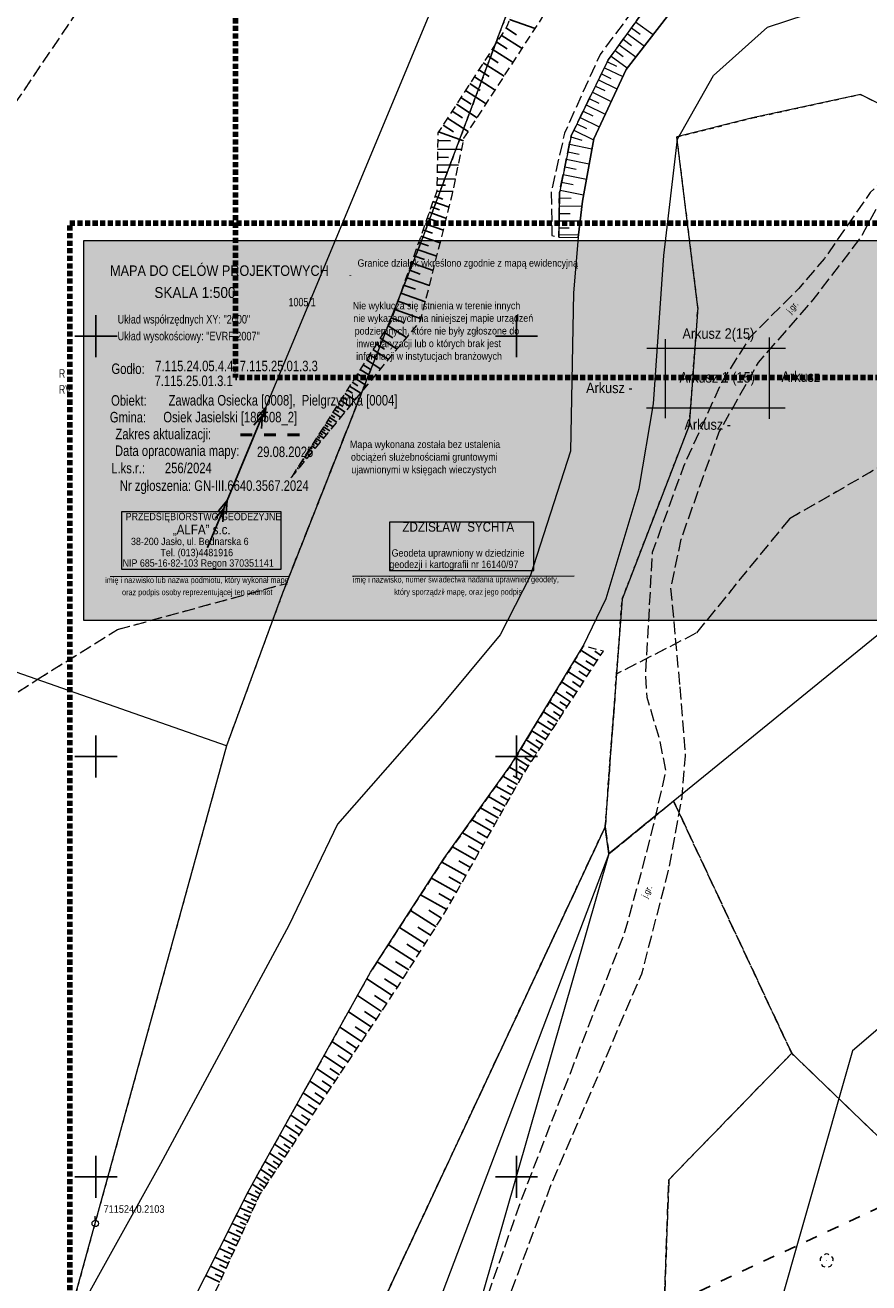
# Model space of a CAD drawing. Header units: metres. Extents: x 7527663 to 7537587, y 5492976 to 5503267.
# Tile 241 of 256: x 7531892 to 7531992, y 5499237 to 5499387. Entities that reach past the tile are written whole.
import ezdxf
from ezdxf.enums import TextEntityAlignment as Align

# ---------------------------------------------------------------- set-up
doc = ezdxf.new("R2010")
doc.units = ezdxf.units.M
for name, pattern in [('1.0_0.5', [1.5, 1, -0.5]), ('1.4_1.4', [2.8, 1.4, -1.4]), ('1.5_0.5', [2, 1.5, -0.5]), ('2', [0.9, 0.6, -0.3]), ('219-500', [0]), ('egkk-500', [2, 1.5, -0.5]), ('egug-500', [1, 0.5, -0.5]), ('suep_sn_500', [0])]:
    doc.linetypes.add(name, pattern=pattern)
doc.layers.get('0').update_dxf_attribs({"color": 2, "lineweight": 5})
doc.styles.get("Standard").update_dxf_attribs({"font": 'Working1250', "width": 0.75})

# ---------------------------------------------------------------- blocks, each defined once
blk = doc.blocks.new('203')
at = {"linetype": 'Continuous', "lineweight": 0}
h = blk.add_hatch(color=0, dxfattribs=at)
edge = h.paths.add_edge_path()
edge.add_arc((0, 0), 0.045, 0, 360)
blk = doc.blocks.new('SUEP2')
at = {"color": 0, "linetype": 'Continuous'}
for p, q in [((0, 0), (6.027, 0)), ((5.027, 0), (3.527, 0.5)), ((5.027, 0), (3.527, -0.5)), ((6.027, 0), (4.527, 0.5)), ((6.027, 0), (4.527, -0.5)), ((6.027, 0), (18.027, 0)), ((17.027, 0), (15.527, 0.5)), ((17.027, 0), (15.527, -0.5)), ((18.027, 0), (16.527, 0.5)), ((18.027, 0), (16.527, -0.5))]:
    blk.add_line(p, q, dxfattribs=at)
blk = doc.blocks.new('OP021')
at = {"linetype": 'Continuous', "lineweight": 13}
h = blk.add_hatch(color=0, dxfattribs=at)
edge = h.paths.add_edge_path()
edge.add_arc((0, 0), 0.05, 0, 360)
at = {"color": 0, "linetype": 'Continuous', "lineweight": 13}
for centre, start, end in [((-0.38, 0.124), 121.308, 202.548), ((0, 0.4), 49.272, 130.728), ((0.38, 0.124), 337.452, 58.692), ((-0.235, -0.324), 193.221, 274.871), ((0.235, -0.324), 265.129, 346.779)]:
    blk.add_arc(centre, 0.4, start, end, dxfattribs=at)
blk = doc.blocks.new('131')
at = {"color": 0, "linetype": 'Continuous', "lineweight": 13}
blk.add_line((0, 0.375), (0, 0.875), dxfattribs=at)
blk.add_circle((0, 0), 0.375, dxfattribs=at)
blk = doc.blocks.new('RAMKA500K')
at = {"color": 0}
for p, q in [((297.5, 250), (302.5, 250)), ((300, 247.5), (300, 250)), ((347.5, 250), (352.5, 250)), ((350, 247.5), (350, 250)), ((300, 97.5), (300, 102.5)), ((350, 97.5), (350, 102.5)), ((297.5, 100), (302.5, 100)), ((347.5, 100), (352.5, 100)), ((300, 47.5), (300, 52.5)), ((350, 47.5), (350, 52.5)), ((297.5, 50), (302.5, 50)), ((347.5, 50), (352.5, 50)), ((300, 0), (300, 2.5)), ((350, 0), (350, 2.5)), ((297.5, 0), (302.5, 0)), ((347.5, 0), (352.5, 0))]:
    blk.add_line(p, q, dxfattribs=at)

msp = doc.modelspace()

# ---------------------------------------------------------------- hatches: boundary and pattern name
at = {"layer": 'Pieczątka na wyrysie', "linetype": 'CONTINUOUS', "lineweight": 13}
for points in [[(7531898.56, 5499316.18), (7531898.56, 5499361.38), (7532030.26, 5499361.38), (7532030.23, 5499316.18)], [(7531903.03, 5499322.28), (7531922, 5499322.28), (7531922, 5499329.08), (7531903.03, 5499329.08)], [(7531934.88, 5499322.12), (7531952.05, 5499322.12), (7531952.05, 5499327.87), (7531934.88, 5499327.87)]]:
    msp.add_hatch(color=0, dxfattribs=at).paths.add_polyline_path(points)

# ---------------------------------------------------------------- linework, layer by layer
at = {"layer": '000 Inne (niezydentyfikowane)', "color": 7, "linetype": 'CONTINUOUS', "lineweight": 25, "flags": 128}
for points in [[(7531948.73, 5499386.65), (7531949.97, 5499385.84)], [(7531949.16, 5499387.66), (7531952.21, 5499386.59)], [(7531947.64, 5499384.96), (7531948.88, 5499384.16)], [(7531948.18, 5499385.79), (7531950.65, 5499384.19)], [(7531947.11, 5499384.14), (7531949.58, 5499382.54)], [(7531946.04, 5499382.49), (7531948.51, 5499380.89)], [(7531946.57, 5499383.31), (7531947.81, 5499382.51)], [(7531944.98, 5499380.84), (7531947.44, 5499379.25)], [(7531945.51, 5499381.67), (7531946.74, 5499380.87)], [(7531943.91, 5499379.2), (7531946.38, 5499377.6)], [(7531944.44, 5499380.02), (7531945.68, 5499379.22)], [(7531942.85, 5499377.56), (7531945.31, 5499375.96)], [(7531943.38, 5499378.38), (7531944.61, 5499377.58)], [(7531942.32, 5499376.73), (7531943.55, 5499375.94)], [(7531941.25, 5499375.09), (7531942.49, 5499374.29)], [(7531941.78, 5499375.91), (7531944.25, 5499374.32)], [(7531940.63, 5499373.26), (7531942.15, 5499373.23)], [(7531940.72, 5499374.27), (7531943.68, 5499373.23)], [(7531940.61, 5499372.24), (7531943.46, 5499372.18)], [(7531940.57, 5499370.37), (7531943.08, 5499370.31)], [(7531940.59, 5499371.28), (7531941.92, 5499371.25)], [(7531940.53, 5499368.71), (7531942.74, 5499368.66)], [(7531940.55, 5499369.51), (7531941.72, 5499369.49)], [(7531940.5, 5499367.25), (7531942.44, 5499367.21)], [(7531940.52, 5499367.96), (7531941.55, 5499367.94)], [(7531940.06, 5499366.01), (7531941.99, 5499365.33)], [(7531940.28, 5499366.63), (7531941.21, 5499366.3)], [(7531939.37, 5499364.04), (7531940.42, 5499363.67)], [(7531939.61, 5499364.72), (7531941.65, 5499364)], [(7531939.84, 5499365.37), (7531940.83, 5499365.02)], [(7531938.87, 5499362.63), (7531939.99, 5499362.24)], [(7531939.13, 5499363.35), (7531941.29, 5499362.59)], [(7531938.35, 5499361.14), (7531939.53, 5499360.72)], [(7531938.61, 5499361.9), (7531940.92, 5499361.08)], [(7531937.79, 5499359.55), (7531939.05, 5499359.1)], [(7531938.07, 5499360.35), (7531940.52, 5499359.49)], [(7531937.49, 5499358.71), (7531940.09, 5499357.8)], [(7531936.88, 5499356.97), (7531939.64, 5499356)], [(7531937.19, 5499357.86), (7531938.53, 5499357.38)], [(7531936.23, 5499355.12), (7531939.16, 5499354.09)], [(7531936.56, 5499356.06), (7531937.98, 5499355.56)], [(7531935.89, 5499354.16), (7531937.4, 5499353.62)], [(7531935.17, 5499352.13), (7531936.59, 5499351.63)], [(7531935.54, 5499353.16), (7531938.65, 5499352.06)], [(7531934.72, 5499351.22), (7531936.92, 5499349.82)], [(7531933.34, 5499349.05), (7531934.31, 5499348.44)], [(7531933.78, 5499349.74), (7531935.8, 5499348.45)], [(7531934.23, 5499350.46), (7531935.29, 5499349.78)], [(7531932.52, 5499347.77), (7531933.41, 5499347.2)], [(7531932.92, 5499348.4), (7531934.78, 5499347.21)], [(7531931.41, 5499346.04), (7531932.98, 5499345.04)], [(7531931.77, 5499346.59), (7531932.59, 5499346.07)], [(7531932.14, 5499347.17), (7531933.84, 5499346.08)], [(7531930.44, 5499344.51), (7531931.13, 5499344.07)], [(7531930.75, 5499345), (7531932.19, 5499344.08)], [(7531931.08, 5499345.51), (7531931.83, 5499345.03)], [(7531929.58, 5499343.16), (7531930.8, 5499342.39)], [(7531929.85, 5499343.59), (7531930.49, 5499343.19)], [(7531930.14, 5499344.04), (7531931.47, 5499343.2)], [(7531928.59, 5499341.61), (7531929.62, 5499340.96)], [(7531928.82, 5499341.98), (7531929.36, 5499341.63)], [(7531929.06, 5499342.36), (7531930.19, 5499341.64)], [(7531929.32, 5499342.75), (7531929.9, 5499342.38)], [(7531927.75, 5499340.3), (7531928.62, 5499339.75)], [(7531927.95, 5499340.61), (7531928.4, 5499340.32)], [(7531928.15, 5499340.93), (7531929.1, 5499340.33)], [(7531928.37, 5499341.27), (7531928.86, 5499340.95)], [(7531926.73, 5499338.71), (7531927.41, 5499338.28)], [(7531926.89, 5499338.95), (7531927.24, 5499338.72)], [(7531927.05, 5499339.2), (7531927.78, 5499338.73)], [(7531927.21, 5499339.46), (7531927.6, 5499339.21)], [(7531927.38, 5499339.73), (7531928.19, 5499339.21)], [(7531927.57, 5499340.01), (7531927.98, 5499339.74)], [(7531925.75, 5499337.16), (7531925.99, 5499337)], [(7531925.89, 5499337.38), (7531926.4, 5499337.05)], [(7531926.03, 5499337.6), (7531926.3, 5499337.43)], [(7531926.17, 5499337.82), (7531926.74, 5499337.46)], [(7531926.31, 5499338.04), (7531926.61, 5499337.85)], [(7531926.45, 5499338.26), (7531927.07, 5499337.86)], [(7531926.59, 5499338.48), (7531926.91, 5499338.27)], [(7531924.77, 5499335.62), (7531925.07, 5499335.43)], [(7531924.91, 5499335.84), (7531925.07, 5499335.74)], [(7531925.05, 5499336.06), (7531925.4, 5499335.84)], [(7531925.19, 5499336.28), (7531925.38, 5499336.16)], [(7531925.33, 5499336.5), (7531925.74, 5499336.24)], [(7531925.47, 5499336.72), (7531925.68, 5499336.58)], [(7531925.61, 5499336.94), (7531926.07, 5499336.65)], [(7531923.78, 5499334.09), (7531923.84, 5499334.05)], [(7531923.92, 5499334.31), (7531924.07, 5499334.22)], [(7531924.06, 5499334.53), (7531924.15, 5499334.47)], [(7531924.2, 5499334.75), (7531924.4, 5499334.62)], [(7531924.35, 5499334.96), (7531924.46, 5499334.89)], [(7531924.49, 5499335.18), (7531924.73, 5499335.03)], [(7531924.63, 5499335.4), (7531924.76, 5499335.32)], [(7531923.22, 5499333.21), (7531923.23, 5499333.21)], [(7531923.36, 5499333.43), (7531923.4, 5499333.41)], [(7531923.5, 5499333.65), (7531923.53, 5499333.63)], [(7531923.64, 5499333.87), (7531923.73, 5499333.81)], [(7531959.57, 5499311.41), (7531957.65, 5499312.66)], [(7531959.99, 5499312.05), (7531959.28, 5499312.51)], [(7531957.95, 5499308.91), (7531956.1, 5499310.11)], [(7531958.75, 5499310.15), (7531956.86, 5499311.37)], [(7531958.35, 5499309.52), (7531957.41, 5499310.13)], [(7531959.16, 5499310.77), (7531958.21, 5499311.39)], [(7531957.16, 5499307.7), (7531955.35, 5499308.88)], [(7531957.55, 5499308.3), (7531956.64, 5499308.9)], [(7531956.39, 5499306.51), (7531954.61, 5499307.67)], [(7531956.77, 5499307.1), (7531955.88, 5499307.68)], [(7531955.63, 5499305.35), (7531953.89, 5499306.48)], [(7531956.01, 5499305.93), (7531955.13, 5499306.5)], [(7531954.17, 5499303.09), (7531952.49, 5499304.18)], [(7531954.89, 5499304.21), (7531953.19, 5499305.32)], [(7531954.53, 5499303.65), (7531953.68, 5499304.19)], [(7531955.26, 5499304.77), (7531954.4, 5499305.33)], [(7531953.46, 5499302), (7531951.82, 5499303.06)], [(7531953.81, 5499302.54), (7531952.98, 5499303.08)], [(7531952.76, 5499300.92), (7531951.15, 5499301.97)], [(7531953.11, 5499301.46), (7531952.29, 5499301.98)], [(7531951.41, 5499298.84), (7531949.86, 5499299.84)], [(7531952.08, 5499299.87), (7531950.5, 5499300.89)], [(7531951.74, 5499299.35), (7531950.96, 5499299.86)], [(7531952.42, 5499300.39), (7531951.62, 5499300.91)], [(7531950.74, 5499297.8), (7531949.14, 5499298.71)], [(7531951.07, 5499298.33), (7531950.31, 5499298.82)], [(7531950.1, 5499296.66), (7531948.37, 5499297.64)], [(7531950.42, 5499297.24), (7531949.59, 5499297.71)], [(7531948.65, 5499294.11), (7531946.65, 5499295.24)], [(7531949.4, 5499295.43), (7531947.54, 5499296.48)], [(7531949.03, 5499294.78), (7531948.07, 5499295.33)], [(7531949.75, 5499296.06), (7531948.86, 5499296.56)], [(7531947.84, 5499292.68), (7531945.7, 5499293.9)], [(7531948.25, 5499293.41), (7531947.22, 5499293.99)], [(7531946.98, 5499291.15), (7531944.66, 5499292.46)], [(7531947.42, 5499291.93), (7531946.3, 5499292.56)], [(7531946.04, 5499289.5), (7531943.56, 5499290.91)], [(7531946.52, 5499290.34), (7531945.32, 5499291.02)], [(7531945.04, 5499287.73), (7531942.36, 5499289.24)], [(7531945.55, 5499288.63), (7531944.26, 5499289.36)], [(7531943.97, 5499285.84), (7531941.11, 5499287.45)], [(7531944.51, 5499286.79), (7531943.12, 5499287.58)], [(7531942.85, 5499283.86), (7531939.87, 5499285.54)], [(7531943.41, 5499284.86), (7531941.96, 5499285.68)], [(7531941.69, 5499281.81), (7531938.59, 5499283.56)], [(7531942.27, 5499282.84), (7531940.75, 5499283.7)], [(7531940.43, 5499279.76), (7531937.38, 5499281.69)], [(7531941.07, 5499280.78), (7531939.55, 5499281.74)], [(7531939.13, 5499277.72), (7531936.07, 5499279.66)], [(7531939.78, 5499278.74), (7531938.25, 5499279.71)], [(7531937.82, 5499275.66), (7531934.74, 5499277.62)], [(7531938.48, 5499276.69), (7531936.94, 5499277.67)], [(7531936.51, 5499273.6), (7531933.41, 5499275.57)], [(7531937.17, 5499274.63), (7531935.62, 5499275.62)], [(7531935.2, 5499271.58), (7531932.19, 5499273.57)], [(7531935.86, 5499272.57), (7531934.31, 5499273.56)], [(7531933.93, 5499269.66), (7531931.07, 5499271.56)], [(7531934.56, 5499270.61), (7531933.09, 5499271.58)], [(7531932.72, 5499267.84), (7531930, 5499269.64)], [(7531933.32, 5499268.74), (7531931.92, 5499269.66)], [(7531931.57, 5499266.11), (7531928.99, 5499267.82)], [(7531932.14, 5499266.96), (7531930.81, 5499267.84)], [(7531930.48, 5499264.46), (7531928.02, 5499266.09)], [(7531931.02, 5499265.27), (7531929.76, 5499266.11)], [(7531929.44, 5499262.9), (7531927.1, 5499264.45)], [(7531929.95, 5499263.67), (7531928.75, 5499264.46)], [(7531928.45, 5499261.41), (7531926.23, 5499262.88)], [(7531928.94, 5499262.14), (7531927.8, 5499262.9)], [(7531927.51, 5499259.99), (7531925.4, 5499261.39)], [(7531927.98, 5499260.69), (7531926.89, 5499261.41)], [(7531926.62, 5499258.65), (7531924.61, 5499259.98)], [(7531927.06, 5499259.31), (7531926.03, 5499259.99)], [(7531925.77, 5499257.37), (7531923.86, 5499258.63)], [(7531926.19, 5499258), (7531925.21, 5499258.65)], [(7531924.96, 5499256.15), (7531923.15, 5499257.36)], [(7531925.36, 5499256.75), (7531924.43, 5499257.37)], [(7531923.47, 5499253.9), (7531921.83, 5499254.98)], [(7531924.2, 5499254.99), (7531922.47, 5499256.14)], [(7531923.83, 5499254.44), (7531922.99, 5499255)], [(7531924.58, 5499255.57), (7531923.69, 5499256.15)], [(7531922.77, 5499252.85), (7531921.21, 5499253.89)], [(7531923.12, 5499253.37), (7531922.32, 5499253.9)], [(7531921.49, 5499250.91), (7531920.08, 5499251.85)], [(7531922.11, 5499251.86), (7531920.63, 5499252.84)], [(7531921.8, 5499251.38), (7531921.07, 5499251.86)], [(7531922.44, 5499252.35), (7531921.68, 5499252.85)], [(7531920.89, 5499250.01), (7531919.55, 5499250.9)], [(7531921.19, 5499250.46), (7531920.5, 5499250.91)], [(7531919.79, 5499248.34), (7531918.57, 5499249.15)], [(7531920.32, 5499249.16), (7531919.05, 5499250)], [(7531920.05, 5499248.75), (7531919.43, 5499249.16)], [(7531920.6, 5499249.58), (7531919.95, 5499250.01)], [(7531919.31, 5499247.52), (7531918.01, 5499248.11)], [(7531919.11, 5499247.07), (7531918.45, 5499247.38)], [(7531919.52, 5499247.95), (7531918.93, 5499248.34)], [(7531918.49, 5499245.71), (7531917.11, 5499246.34)], [(7531918.91, 5499246.62), (7531917.56, 5499247.24)], [(7531918.7, 5499246.17), (7531918.02, 5499246.48)], [(7531917.62, 5499243.81), (7531916.17, 5499244.47)], [(7531918.06, 5499244.77), (7531916.65, 5499245.42)], [(7531917.84, 5499244.29), (7531917.12, 5499244.62)], [(7531918.27, 5499245.24), (7531917.58, 5499245.56)], [(7531917.17, 5499242.82), (7531915.68, 5499243.5)], [(7531917.39, 5499243.32), (7531916.66, 5499243.65)], [(7531916.23, 5499240.77), (7531914.67, 5499241.48)], [(7531916.7, 5499241.81), (7531915.18, 5499242.5)], [(7531916.47, 5499241.29), (7531915.7, 5499241.65)], [(7531916.94, 5499242.32), (7531916.18, 5499242.66)], [(7531915.74, 5499239.71), (7531914.14, 5499240.44)], [(7531915.99, 5499240.24), (7531915.2, 5499240.6)], [(7531915.24, 5499238.61), (7531913.6, 5499239.37)], [(7531914.99, 5499238.06), (7531914.16, 5499238.44)], [(7531915.49, 5499239.16), (7531914.68, 5499239.53)], [(7531914.73, 5499237.49), (7531913.05, 5499238.26)]]:
    msp.add_lwpolyline(points, dxfattribs=at)
at = {"layer": '217-kontur klasyfikacyjny', "color": 7, "linetype": 'egkk-500', "lineweight": 18, "flags": 128}
for points in [[(7531905.7, 5499400.34), (7531851.44, 5499320.15)], [(7531938.55, 5499360.92), (7531949.17, 5499389.22)], [(7531922.63, 5499320.58), (7531938.55, 5499360.92)], [(7532011.45, 5499344.97), (7531982.44, 5499328.27)], [(7531982.44, 5499328.27), (7531971.32, 5499314.65)], [(7531902.57, 5499315.11), (7531922.63, 5499320.58)], [(7531893.02, 5499309.16), (7531902.57, 5499315.11)], [(7531971.32, 5499314.65), (7531961.88, 5499309.81)], [(7531884.02, 5499303.33), (7531893.02, 5499309.16)], [(7531961.88, 5499309.81), (7531961.1, 5499299.39)], [(7531961.1, 5499299.39), (7531960.53, 5499291.65)], [(7531960.98, 5499288.44), (7531968.66, 5499294.7)], [(7531968.66, 5499294.7), (7531960.98, 5499288.44)], [(7531968.66, 5499294.7), (7531982.7, 5499264.7)], [(7531982.7, 5499264.7), (7531968.66, 5499294.7)], [(7531960.53, 5499291.65), (7531922.73, 5499210.81)], [(7531960.53, 5499291.65), (7531960.98, 5499288.44)], [(7531960.98, 5499288.44), (7531960.53, 5499291.65)], [(7531968.09, 5499249.66), (7531982.7, 5499264.7)], [(7531982.7, 5499264.7), (7531968.09, 5499249.66)], [(7531982.7, 5499264.7), (7532006.01, 5499242.25)], [(7532006.01, 5499242.25), (7531982.7, 5499264.7)], [(7531966.85, 5499215.48), (7531968.09, 5499249.66)], [(7531968.09, 5499249.66), (7531966.85, 5499215.48)]]:
    msp.add_lwpolyline(points, dxfattribs=at)
at = {"layer": '218-kontur użytku gruntowego', "color": 7, "linetype": 'egug-500', "lineweight": 18, "flags": 128}
for points in [[(7531905.7, 5499400.34), (7531851.44, 5499320.15)], [(7531949.17, 5499389.22), (7531938.55, 5499360.92)], [(7531938.55, 5499360.92), (7531949.17, 5499389.22)], [(7531978.05, 5499375.94), (7531990.87, 5499378.74)], [(7531990.87, 5499378.74), (7531997.9, 5499375.24)], [(7531969.06, 5499373.68), (7531978.05, 5499375.94)], [(7531971.56, 5499353.4), (7531969.06, 5499373.68)], [(7531938.55, 5499360.92), (7531922.63, 5499320.58)], [(7531922.63, 5499320.58), (7531938.55, 5499360.92)], [(7531970.52, 5499339.36), (7531971.56, 5499353.4)], [(7532011.45, 5499344.97), (7531982.44, 5499328.27)], [(7531962.54, 5499318.69), (7531970.52, 5499339.36)], [(7531982.44, 5499328.27), (7531971.32, 5499314.65)], [(7531902.57, 5499315.11), (7531922.63, 5499320.58)], [(7531922.63, 5499320.58), (7531922.18, 5499319.43)], [(7531922.18, 5499319.43), (7531915.52, 5499301.28)], [(7531961.88, 5499309.81), (7531962.54, 5499318.69)], [(7531893.02, 5499309.16), (7531902.57, 5499315.11)], [(7531971.32, 5499314.65), (7531961.88, 5499309.81)], [(7531884.02, 5499303.33), (7531893.02, 5499309.16)], [(7531961.88, 5499309.81), (7531961.1, 5499299.39)], [(7531961.1, 5499299.39), (7531961.88, 5499309.81)], [(7531915.52, 5499301.28), (7531896.87, 5499233.51)], [(7531961.1, 5499299.39), (7531960.53, 5499291.65)], [(7531960.53, 5499291.65), (7531961.1, 5499299.39)], [(7531960.98, 5499288.44), (7531968.66, 5499294.7)], [(7531968.66, 5499294.7), (7531960.98, 5499288.44)], [(7531968.66, 5499294.7), (7531982.7, 5499264.7)], [(7531982.7, 5499264.7), (7531968.66, 5499294.7)], [(7531922.73, 5499210.81), (7531960.53, 5499291.65)], [(7531960.53, 5499291.65), (7531922.73, 5499210.81)], [(7531960.53, 5499291.65), (7531960.98, 5499288.44)], [(7531960.98, 5499288.44), (7531960.53, 5499291.65)], [(7531968.09, 5499249.66), (7531982.7, 5499264.7)], [(7531982.7, 5499264.7), (7531968.09, 5499249.66)], [(7531982.7, 5499264.7), (7532006.01, 5499242.25)], [(7532006.01, 5499242.25), (7531982.7, 5499264.7)], [(7531966.85, 5499215.48), (7531968.09, 5499249.66)], [(7531968.09, 5499249.66), (7531966.85, 5499215.48)]]:
    msp.add_lwpolyline(points, dxfattribs=at)
at = {"layer": '219-działka ewidencyjna', "color": 3, "linetype": '219-500', "lineweight": 18, "flags": 128}
for points in [[(7531949.17, 5499389.22), (7531938.55, 5499360.92)], [(7531990.87, 5499378.74), (7531978.05, 5499375.94)], [(7531997.9, 5499375.24), (7531990.87, 5499378.74)], [(7531978.05, 5499375.94), (7531969.06, 5499373.68)], [(7531971.56, 5499353.4), (7531969.06, 5499373.68)], [(7531938.55, 5499360.92), (7531922.18, 5499319.43)], [(7532040.6, 5499353.23), (7531960.98, 5499288.44)], [(7531971.56, 5499353.4), (7531970.52, 5499339.36)], [(7531970.52, 5499339.36), (7531962.54, 5499318.69)], [(7532075.35, 5499338.09), (7531989.92, 5499265)], [(7531915.52, 5499301.28), (7531842.07, 5499327)], [(7531922.18, 5499319.43), (7531915.52, 5499301.28)], [(7531962.54, 5499318.69), (7531961.88, 5499309.81)], [(7531961.88, 5499309.81), (7531961.1, 5499299.39)], [(7531915.52, 5499301.28), (7531896.87, 5499233.51)], [(7531961.1, 5499299.39), (7531960.53, 5499291.65)], [(7531960.53, 5499291.65), (7531922.73, 5499210.81)], [(7531960.98, 5499288.44), (7531960.53, 5499291.65)], [(7531960.98, 5499288.44), (7531928.9, 5499203.86)], [(7531960.98, 5499288.44), (7531934.91, 5499197.64)], [(7531989.92, 5499265), (7531960.37, 5499161.37)]]:
    msp.add_lwpolyline(points, dxfattribs=at)
at = {"layer": 'jezdnia', "color": 7, "linetype": '1.5_0.5', "lineweight": 18, "flags": 128}
for points in [[(7531955.03, 5499361.75), (7531955.09, 5499367.02), (7531956.47, 5499373.81), (7531960.89, 5499382.84), (7531966.13, 5499390.1), (7531973.7, 5499396.06), (7531981.97, 5499400.39), (7531990.74, 5499402.95), (7531998.31, 5499403), (7532005.84, 5499401.62), (7532021.09, 5499394.95), (7532021.45, 5499395.81), (7532006.37, 5499402.45), (7531998.57, 5499403.99), (7531990.75, 5499404.04), (7531981.39, 5499401.66), (7531973.12, 5499397.04), (7531965.41, 5499390.87), (7531959.92, 5499383.48), (7531955.69, 5499374.13), (7531954.11, 5499367.09), (7531954.2, 5499361.97)], [(7531969.4, 5499308.58), (7531968.35, 5499320.05), (7531969.57, 5499325.86), (7531974.09, 5499338.62), (7531978.74, 5499346.86), (7531985.26, 5499354.31), (7531990.84, 5499361.62), (7531993.9, 5499367.2), (7531997.09, 5499369.33), (7531995.5, 5499370.53), (7531992.04, 5499367.07), (7531986.59, 5499359.23), (7531983.53, 5499355.64), (7531977.68, 5499349.79), (7531974.36, 5499344.47), (7531969.84, 5499334.5), (7531966.12, 5499324.26), (7531965.31, 5499309.77), (7531965.48, 5499307.05), (7531967.02, 5499301.85), (7531967.7, 5499298.27), (7531966.25, 5499291.8), (7531964.72, 5499285.92), (7531962.84, 5499279.1), (7531950.49, 5499247.12), (7531944.68, 5499230.6), (7531942.29, 5499217.88), (7531936.99, 5499205.72), (7531936.41, 5499196.09), (7531941.01, 5499191.33), (7531941.12, 5499201.28), (7531941.2, 5499205.12), (7531941.97, 5499208.27), (7531944.1, 5499212.49), (7531945.12, 5499216.57), (7531945.97, 5499221.94), (7531946.66, 5499227.39), (7531948.45, 5499233.95), (7531954.2, 5499249.3), (7531964.89, 5499274.16), (7531968.12, 5499286.69), (7531969.66, 5499295.12), (7531970.08, 5499300.06)]]:
    msp.add_lwpolyline(points, close=True, dxfattribs=at)
at = {"layer": 'Miejsce błędu lub ostrzeżenia po kontroli', "color": 1, "linetype": '2', "lineweight": 100, "flags": 128}
for points in [[(7532332.28, 5499345.07), (7532332.28, 5499635.58), (7531916.58, 5499635.58), (7531916.58, 5499345.07)], [(7532312.59, 5499072.92), (7532312.59, 5499363.43), (7531896.89, 5499363.43), (7531896.89, 5499072.92)]]:
    msp.add_lwpolyline(points, close=True, dxfattribs=at)
at = {"layer": 'Pieczątka na wyrysie', "color": 7, "linetype": 'CONTINUOUS', "lineweight": 13, "flags": 128}
msp.add_lwpolyline([(7531898.56, 5499316.18), (7531898.56, 5499361.38), (7532030.26, 5499361.38), (7532030.23, 5499316.18)], close=True, dxfattribs=at)
for points in [[(7531967.64, 5499349.62), (7531967.65, 5499340.25)], [(7531980.03, 5499349.82), (7531980.04, 5499340.17)], [(7531981.98, 5499348.51), (7531965.49, 5499348.52)], [(7531981.93, 5499341.42), (7531965.45, 5499341.41)], [(7531901.68, 5499321.42), (7531922.99, 5499321.45)], [(7531930.49, 5499321.46), (7531956.84, 5499321.49)]]:
    msp.add_lwpolyline(points, dxfattribs=at)
at = {"layer": 'Pieczątka na wyrysie', "color": 5, "linetype": '1.4_1.4', "lineweight": 50, "flags": 128}
msp.add_lwpolyline([(7531917.18, 5499338.25), (7531925.54, 5499338.27)], dxfattribs=at)
at = {"layer": 'Pieczątka na wyrysie', "color": 0, "linetype": 'CONTINUOUS', "lineweight": 13, "flags": 128}
for points in [[(7531903.03, 5499322.28), (7531922, 5499322.28), (7531922, 5499329.08), (7531903.03, 5499329.08)], [(7531934.88, 5499322.12), (7531952.05, 5499322.12), (7531952.05, 5499327.87), (7531934.88, 5499327.87)]]:
    msp.add_lwpolyline(points, close=True, dxfattribs=at)
at = {"layer": 'przewód elektroenergetyczny średniego napięcia', "color": 1, "linetype": 'suep_sn_500', "lineweight": 18, "flags": 128}
msp.add_lwpolyline([(7531913.27, 5499324.86), (7531955.21, 5499425.72)], dxfattribs=at)
at = {"layer": 'skarpa nieumocniona', "color": 7, "linetype": '1.0_0.5', "lineweight": 18, "flags": 128}
for points in [[(7531923.18, 5499333.14), (7531938.59, 5499351.84), (7531942.34, 5499366.74), (7531943.74, 5499373.54), (7531953.74, 5499388.95), (7531965.25, 5499402.75), (7531971.49, 5499413.49), (7531976.68, 5499418.2), (7531994.12, 5499424.47), (7532018.85, 5499437.14), (7532031.3, 5499438.97), (7532036.83, 5499429.09), (7532039.67, 5499427.46), (7532044.59, 5499435.2), (7532055.88, 5499441.59), (7532054.59, 5499443.24), (7532043.32, 5499436.72), (7532039.56, 5499430.45), (7532037.62, 5499430.43), (7532032.67, 5499441.04), (7532016.36, 5499441.69), (7531992.37, 5499428.58), (7531978.97, 5499424.65), (7531970.35, 5499419.6), (7531960.74, 5499405.72), (7531951.56, 5499394.47), (7531948.89, 5499386.89), (7531940.65, 5499374.16), (7531940.5, 5499367.25), (7531935.01, 5499351.67)], [(7531923.18, 5499333.14), (7531938.59, 5499351.84), (7531942.34, 5499366.74), (7531943.74, 5499373.54), (7531953.74, 5499388.95), (7531965.25, 5499402.75), (7531971.49, 5499413.49), (7531976.68, 5499418.2), (7531994.12, 5499424.47), (7532018.85, 5499437.14), (7532031.3, 5499438.97), (7532036.83, 5499429.09), (7532039.67, 5499427.46), (7532044.59, 5499435.2), (7532055.88, 5499441.59), (7532054.59, 5499443.24), (7532043.32, 5499436.72), (7532039.56, 5499430.45), (7532037.62, 5499430.43), (7532032.67, 5499441.04), (7532016.36, 5499441.69), (7531992.37, 5499428.58), (7531978.97, 5499424.65), (7531970.35, 5499419.6), (7531960.74, 5499405.72), (7531951.56, 5499394.47), (7531948.89, 5499386.89), (7531940.65, 5499374.16), (7531940.5, 5499367.25), (7531935.01, 5499351.67)], [(7531918.11, 5499248.32), (7531907.64, 5499227.53), (7531909.89, 5499226.92), (7531919.49, 5499247.9), (7531935.84, 5499272.54), (7531941.36, 5499281.23), (7531950.82, 5499297.94), (7531960.31, 5499312.54), (7531957.93, 5499313.13), (7531949.37, 5499299.03), (7531941.4, 5499287.9), (7531932.63, 5499274.36)], [(7531918.11, 5499248.32), (7531907.64, 5499227.53), (7531909.89, 5499226.92), (7531919.49, 5499247.9), (7531935.84, 5499272.54), (7531941.36, 5499281.23), (7531950.82, 5499297.94), (7531960.31, 5499312.54), (7531957.93, 5499313.13), (7531949.37, 5499299.03), (7531941.4, 5499287.9), (7531932.63, 5499274.36)]]:
    msp.add_lwpolyline(points, close=True, dxfattribs=at)
at = {"layer": 'skarpa umocniona', "color": 7, "linetype": 'CONTINUOUS', "lineweight": 18, "flags": 128}
msp.add_lwpolyline([(7531973.7, 5499396.06), (7531966.13, 5499390.1), (7531960.89, 5499382.84), (7531956.47, 5499373.81), (7531955.09, 5499367.02), (7531955.03, 5499361.75), (7531957.32, 5499361.73), (7531957.82, 5499366.05), (7531959.16, 5499373.45), (7531963.01, 5499381.71), (7531968.21, 5499388.4), (7531975.27, 5499393.24), (7531983.07, 5499397.7), (7531991.21, 5499399.66), (7531998.14, 5499399.89), (7532004.12, 5499398.96), (7532019.75, 5499392.16), (7532021.09, 5499394.95), (7532005.84, 5499401.62), (7531998.31, 5499403), (7531990.74, 5499402.95), (7531981.97, 5499400.39)], close=True, dxfattribs=at)
msp.add_lwpolyline([(7531973.7, 5499396.06), (7531966.13, 5499390.1), (7531960.89, 5499382.84), (7531956.47, 5499373.81), (7531955.09, 5499367.02), (7531955.03, 5499361.75), (7531957.32, 5499361.73), (7531957.82, 5499366.05), (7531959.16, 5499373.45), (7531963.01, 5499381.71), (7531968.21, 5499388.4), (7531975.27, 5499393.24), (7531983.07, 5499397.7), (7531991.21, 5499399.66), (7531998.14, 5499399.89), (7532004.12, 5499398.96), (7532019.75, 5499392.16), (7532021.09, 5499394.95), (7532005.84, 5499401.62), (7531998.31, 5499403), (7531990.74, 5499402.95), (7531981.97, 5499400.39)], close=True, dxfattribs=at)
for points in [[(7531963.65, 5499386.66), (7531964.68, 5499385.92)], [(7531964.15, 5499387.36), (7531966.23, 5499385.86)], [(7531962.66, 5499385.29), (7531963.66, 5499384.57)], [(7531963.15, 5499385.97), (7531965.18, 5499384.51)], [(7531961.7, 5499383.96), (7531962.68, 5499383.25)], [(7531962.18, 5499384.62), (7531964.16, 5499383.19)], [(7531960.44, 5499381.91), (7531962.61, 5499380.85)], [(7531960.79, 5499382.63), (7531961.87, 5499382.1)], [(7531961.22, 5499383.3), (7531963.16, 5499381.9)], [(7531959.73, 5499380.46), (7531961.93, 5499379.39)], [(7531960.08, 5499381.19), (7531961.18, 5499380.65)], [(7531959.01, 5499378.99), (7531961.24, 5499377.9)], [(7531959.37, 5499379.73), (7531960.48, 5499379.19)], [(7531958.28, 5499377.51), (7531960.54, 5499376.4)], [(7531958.64, 5499378.25), (7531959.77, 5499377.7)], [(7531957.54, 5499376), (7531959.83, 5499374.88)], [(7531957.91, 5499376.76), (7531959.05, 5499376.2)], [(7531956.8, 5499374.48), (7531959.14, 5499373.33)], [(7531957.17, 5499375.24), (7531958.32, 5499374.68)], [(7531956.45, 5499373.69), (7531957.76, 5499373.31)], [(7531956.09, 5499371.92), (7531957.43, 5499371.65)], [(7531956.27, 5499372.81), (7531958.95, 5499372.26)], [(7531955.72, 5499370.12), (7531957.09, 5499369.84)], [(7531955.9, 5499371.02), (7531958.62, 5499370.47)], [(7531955.53, 5499369.21), (7531958.29, 5499368.65)], [(7531955.16, 5499367.37), (7531957.96, 5499366.8)], [(7531955.35, 5499368.29), (7531956.74, 5499368.01)], [(7531955.07, 5499365.49), (7531957.75, 5499365.46)], [(7531955.08, 5499366.43), (7531956.48, 5499366.41)], [(7531955.06, 5499364.59), (7531956.35, 5499364.57)], [(7531955.04, 5499362.87), (7531956.25, 5499362.86)], [(7531955.05, 5499363.71), (7531957.55, 5499363.69)], [(7531955.03, 5499362.06), (7531957.36, 5499362.03)]]:
    msp.add_lwpolyline(points, dxfattribs=at)
at = {"layer": 'woda płynąca', "color": 7, "linetype": 'CONTINUOUS', "lineweight": 18, "flags": 128}
for points in [[(7531907.75, 5499227.75), (7531918.11, 5499248.32), (7531932.63, 5499274.36), (7531941.4, 5499287.9), (7531949.37, 5499299.03), (7531957.93, 5499313.13), (7531960.64, 5499318.79), (7531964.58, 5499331.89), (7531966.29, 5499341.93), (7531967.51, 5499359.59), (7531969.12, 5499373.42), (7531973.39, 5499380.97), (7531979.81, 5499386.75), (7531989, 5499389.73)], [(7531968.21, 5499388.4), (7531963.01, 5499381.71), (7531959.16, 5499373.45), (7531957.82, 5499366.05), (7531957.32, 5499361.73), (7531956.77, 5499355.13), (7531956.42, 5499336.32), (7531951.62, 5499321.45), (7531948.05, 5499314.46), (7531940.6, 5499305.5), (7531928.69, 5499291.97), (7531922.93, 5499279.89), (7531907.65, 5499251.55), (7531897.49, 5499233.18)]]:
    msp.add_lwpolyline(points, dxfattribs=at)
at = {"layer": 'Zakres', "color": 5, "linetype": '1.4_1.4', "lineweight": 25, "flags": 128}
msp.add_lwpolyline([(7532124.99, 5499095.27), (7532172.79, 5499102.15), (7532184.08, 5499102.85), (7532257.45, 5499212.21), (7532297.32, 5499318.75), (7532251.1, 5499375.2), (7532266.63, 5499421.76), (7532325.19, 5499443.99), (7532436.66, 5499434.46), (7532496.09, 5499460.06), (7532569.03, 5499504.92), (7532658.91, 5499535.36), (7532765.1, 5499629.55), (7532839.54, 5499729.38), (7532897.57, 5499726.03), (7532914.35, 5499580.73), (7532869.35, 5499565.87), (7532831.95, 5499526.36), (7532832.66, 5499450.87), (7532910.97, 5499481.91), (7532955.42, 5499424.76), (7532976.59, 5499314.69), (7532989.29, 5499063.52), (7533058.43, 5499054.34), (7533084.54, 5499232.14), (7533132.52, 5499263.19), (7533159.33, 5499162.29), (7533222.83, 5499185.58), (7533273.63, 5499494.61), (7533282.8, 5499659.71), (7532949.07, 5499769.78), (7532949.6, 5499830.63), (7533180.67, 5499875.08), (7533313.14, 5499872.79), (7533346.48, 5499854.97), (7533365.88, 5499791.12), (7533412.8, 5499785.12), (7533438.55, 5499812.29), (7533441.37, 5499875.43), (7533484.15, 5499897.04), (7533545.44, 5499937.17), (7533673.15, 5500017.6), (7533749.35, 5500094.39), (7533777.57, 5500128.79), (7534007.99, 5500175.59), (7534186.85, 5500179.47), (7534240.95, 5500208.22), (7534284.95, 5500255.15), (7534293.51, 5500249.35), (7534333.55, 5500221.86), (7534444.85, 5500195.93), (7534555.8, 5500196.46), (7534726.19, 5500214.1), (7534798.86, 5500232.8), (7534783.69, 5500289.6), (7534724.43, 5500292.77), (7534675.74, 5500276.9), (7534650.34, 5500257.14), (7534584.55, 5500255.2), (7534437.09, 5500254.49), (7534329.85, 5500291.18), (7534209.72, 5500427.53), (7534186.09, 5500404.95), (7534118.71, 5500444.11), (7534096.84, 5500422.24), (7534157.16, 5500379.55), (7534112.09, 5500321.43), (7534083.52, 5500332.02), (7534043.57, 5500300.53), (7534013.23, 5500283.95), (7533949.02, 5500246.91), (7533795.81, 5500207.87), (7533677.21, 5500119.03), (7533651.81, 5500152.19), (7533513.52, 5500049.18), (7533469.74, 5500018.85), (7533450.55, 5500058.88), (7533375.76, 5500093.1), (7533328.13, 5500013.72), (7533295.68, 5500002.08), (7533116.4, 5499970.61), (7533116.29, 5500014.6), (7533002.87, 5500013.02), (7533001.11, 5500035.6), (7532900.57, 5500075.81), (7532885.04, 5500029.6), (7532712.18, 5500081.46), (7532661.91, 5499978.62), (7532746.76, 5499934.35), (7532694.19, 5499808.41), (7532647.27, 5499819.34), (7532626.46, 5499783.36), (7532411.97, 5499873.67), (7532393.63, 5499832.04), (7532579.54, 5499749.14), (7532547.08, 5499703.28), (7532439.13, 5499742.08), (7532115.28, 5499818.64), (7532048.26, 5499841.21), (7531978.41, 5499816.52), (7531963.59, 5499784.06), (7532093.06, 5499751.26), (7532132.92, 5499745.26), (7532316.72, 5499671.18), (7532316.01, 5499623.55), (7531900.09, 5499730.09), (7531891.62, 5499688.81), (7531975.94, 5499629.9), (7531986.52, 5499607.68), (7532283.56, 5499574.16), (7532277.56, 5499495.14), (7532231, 5499475.03), (7532170.67, 5499496.9), (7532189.37, 5499542.41), (7532156.21, 5499552.64), (7532142.1, 5499526.18), (7532081.42, 5499533.24), (7532040.32, 5499476.27), (7531943.04, 5499442.14), (7531945.6, 5499389.31), (7532103.64, 5499422.12), (7532137.71, 5499433.89), (7532185.49, 5499405.89), (7532167.5, 5499347.33), (7532088.47, 5499290.88), (7531966.76, 5499234.08), (7531910.5, 5499234.26), (7531958.36, 5499167.34), (7531985.29, 5499073.39)], close=True, dxfattribs=at)

# ---------------------------------------------------------------- block references
at = {"layer": '131-Punkt osnowy pomiarowej', "color": 7, "linetype": 'CONTINUOUS', "lineweight": 18}
msp.add_blockref('131', (7531899.91, 5499244.46), dxfattribs=at)
at = {"layer": '203-punkt graniczny', "color": 3, "linetype": 'CONTINUOUS', "lineweight": 18}
for p in [(7531990.87, 5499378.74), (7531978.05, 5499375.94), (7531969.06, 5499373.68), (7531938.55, 5499360.92), (7531971.56, 5499353.4), (7531970.52, 5499339.36), (7531922.18, 5499319.43), (7531962.54, 5499318.69), (7531961.88, 5499309.81), (7531915.52, 5499301.28), (7531961.1, 5499299.39), (7531960.53, 5499291.65), (7531960.98, 5499288.44), (7531989.92, 5499265)]:
    msp.add_blockref('203', p, dxfattribs=at)
at = {"layer": 'drzewo liściaste', "color": 7, "linetype": 'CONTINUOUS', "lineweight": 18}
msp.add_blockref('OP021', (7531986.85, 5499240.04), dxfattribs=at)
at = {"layer": 'przewód elektroenergetyczny średniego napięcia', "color": 1, "linetype": 'CONTINUOUS', "lineweight": 18, "rotation": 67.421}
msp.add_blockref('SUEP2', (7531913.27, 5499324.86), dxfattribs=at)
at = {"layer": 'Wstawianie ramki sekcyjnej z opisem', "color": 7, "linetype": 'CONTINUOUS', "lineweight": 13}
for p in [(7531600, 5499250), (7531600, 5499000)]:
    msp.add_blockref('RAMKA500K', p, dxfattribs=at)

# ---------------------------------------------------------------- texts
at = {"layer": '131-Punkt osnowy pomiarowej-Atr103', "color": 7, "width": 0.9}
msp.add_text('711524.0.2103', height=0.9, dxfattribs=at).set_placement((7531900.91, 5499245.46), align=Align.BOTTOM_LEFT)
at = {"layer": '209-oznaczenie konturu klasyfikacyjnego', "color": 7, "linetype": 'CONTINUOUS', "lineweight": 18, "width": 0.79}
msp.add_text('RV', height=1, dxfattribs=at).set_placement((7531895.58, 5499344.16), align=Align.TOP_LEFT)
at = {"layer": '210-oznaczenie konturu użytku gruntowego', "color": 7, "linetype": 'CONTINUOUS', "lineweight": 18, "width": 0.79}
msp.add_text('R', height=1, dxfattribs=at).set_placement((7531895.58, 5499345.06))
at = {"layer": '211-numer działki ewidencyjnej', "color": 3, "linetype": 'CONTINUOUS', "lineweight": 18, "width": 0.79}
msp.add_text('1005/1', height=1, dxfattribs=at).set_placement((7531922.89, 5499354.54), align=Align.TOP_LEFT)
at = {"layer": 'jezdnia-Atr17', "color": 7, "width": 0.9}
for rotation, p in [(48.809, (7531982.58, 5499352.62)), (63.267, (7531965.48, 5499283.11))]:
    msp.add_text('j.gr.', height=0.75, rotation=rotation, dxfattribs=at).set_placement(p)
at = {"layer": 'Pieczątka na wyrysie', "color": 7, "linetype": 'CONTINUOUS', "lineweight": 25}
for s, height, width, p in [('MAPA DO CELÓW PROJEKTOWYCH', 1.25, 0.9, (7531914.67, 5499357.78)), ('SKALA 1:500', 1.3, 0.923, (7531911.76, 5499355.18)), ('Arkusz 1 (15)', 1.25, 0.9, (7531973.84, 5499345.09))]:
    msp.add_text(s, height=height, dxfattribs=dict(at, width=width)).set_placement(p, align=Align.MIDDLE_CENTER)
at = {"layer": 'Pieczątka na wyrysie', "color": 7, "linetype": 'CONTINUOUS', "lineweight": 13, "width": 0.903}
for s, p in [('Granice działek wkreślono zgodnie z mapą ewidencyjną', (7531944.19, 5499358.25)), ('-', (7531930.24, 5499356.88))]:
    msp.add_text(s, height=0.875, dxfattribs=at).set_placement(p, align=Align.CENTER)
for s, rotation, p in [('Nie wyklucza się istnienia w terenie innych', 0.053, (7531940.48, 5499353.18)), ('nie wykazanych na niniejszej mapie urządzeń', 0.053, (7531941.28, 5499351.69)), ('podziemnych, które nie były zgłoszone do', 0.053, (7531940.53, 5499350.18)), ('inwentaryzacji lub o których brak jest', 0.053, (7531939.54, 5499348.68)), ('informacji w instytucjach branżowych', 0.053, (7531939.59, 5499347.18)), ('Mapa wykonana została bez ustalenia', 0.054, (7531939.12, 5499336.69)), ('obciążeń służebnościami gruntowymi ', 0.054, (7531939.18, 5499335.19)), ('ujawnionymi w księgach wieczystych', 0.054, (7531938.99, 5499333.69))]:
    msp.add_text(s, height=0.875, rotation=rotation, dxfattribs=at).set_placement(p, align=Align.CENTER)
at = {"layer": 'Pieczątka na wyrysie', "color": 7, "linetype": 'CONTINUOUS', "lineweight": 18}
for s, height, width, p in [('Układ współrzędnych XY: "2000"', 1.015, 0.798, (7531910.45, 5499351.49)), ('Układ wysokościowy: "EVRF 2007"', 1.015, 0.798, (7531911.02, 5499349.49)), ('Godło:', 1.25, 0.8, (7531903.81, 5499345.49)), ('Obiekt:', 1.25, 0.8, (7531903.91, 5499341.72)), ('Zawadka Osiecka [0008],  Pielgrzymka [0004]', 1.25, 0.8, (7531922.23, 5499341.74)), ('Gmina:', 1.25, 0.8, (7531903.8, 5499339.73)), (' Osiek Jasielski [180508_2]', 1.25, 0.8, (7531915.77, 5499339.74)), ('Zakres aktualizacji:', 1.25, 0.8, (7531908, 5499337.73)), ('Data opracowania mapy:', 1.25, 0.8, (7531909.65, 5499335.74)), ('29.08.2025', 1.25, 0.8, (7531922.48, 5499335.61)), ('256/2024', 1.25, 0.8, (7531910.98, 5499333.69)), ('Nr zgłoszenia: GN-III.6640.3567.2024', 1.25, 0.8, (7531914.06, 5499331.59))]:
    msp.add_text(s, height=height, dxfattribs=dict(at, width=width)).set_placement(p, align=Align.CENTER)
at = {"layer": 'Pieczątka na wyrysie', "color": 7, "linetype": 'CONTINUOUS', "lineweight": 18, "width": 0.9}
for s, p in [('Arkusz 2(15)', (7531973.98, 5499350.3)), ('Arkusz -', (7531972.71, 5499339.48))]:
    msp.add_text(s, height=1.25, dxfattribs=at).set_placement(p, align=Align.MIDDLE_CENTER)
at = {"layer": 'Pieczątka na wyrysie', "color": 7, "linetype": 'CONTINUOUS', "lineweight": 13, "width": 0.8}
for s, p in [('7.115.24.05.4.4; 7.115.25.01.3.3', (7531907.04, 5499345.82)), ('7.115.25.01.3.1', (7531906.96, 5499344.05))]:
    msp.add_text(s, height=1.25, dxfattribs=at).set_placement(p)
at = {"layer": 'Pieczątka na wyrysie', "color": 7, "linetype": 'CONTINUOUS', "lineweight": 18, "width": 0.9}
msp.add_text('Arkusz -', height=1.25, dxfattribs=at).set_placement((7531963.78, 5499343.84), align=Align.MIDDLE_RIGHT)
msp.add_text('Arkusz -', height=1.25, dxfattribs=at).set_placement((7531981.49, 5499345.18), align=Align.MIDDLE_LEFT)
at = {"layer": 'Pieczątka na wyrysie', "color": 7, "linetype": 'CONTINUOUS', "lineweight": 18, "width": 0.8}
msp.add_text('L.ks.r.:', height=1.25, rotation=0.056, dxfattribs=at).set_placement((7531903.82, 5499333.67), align=Align.CENTER)
at = {"layer": 'Pieczątka na wyrysie', "color": 172, "linetype": 'CONTINUOUS', "lineweight": 13, "width": 0.903}
for s, p in [('PRZEDSIĘBIORSTWO GEODEZYJNE', (7531903.53, 5499328.1)), ('38-200 Jasło, ul. Bednarska 6', (7531904.16, 5499325.14)), ('Tel. (013)4481916', (7531907.66, 5499323.82)), ('Geodeta uprawniony w dziedzinie', (7531935.14, 5499323.77)), ('NIP 685-16-82-103 Regon 370351141', (7531903.16, 5499322.57)), ('geodezji i kartografii nr 16140/97', (7531934.88, 5499322.41))]:
    msp.add_text(s, height=0.875, dxfattribs=at).set_placement(p)
at = {"layer": 'Pieczątka na wyrysie', "color": 172, "linetype": 'CONTINUOUS', "lineweight": 25, "width": 0.903}
for s, p in [('ZDZISŁAW  SYCHTA', (7531936.43, 5499326.74)), ('„ALFA” s.c.', (7531909.14, 5499326.42))]:
    msp.add_text(s, height=1.137, dxfattribs=at).set_placement(p)
at = {"layer": 'Pieczątka na wyrysie', "color": 7, "linetype": 'CONTINUOUS', "lineweight": 18, "width": 0.796}
for s, rotation, p in [('imię i nazwisko lub nazwa podmiotu, który wykonał mapę', 0.076, (7531912, 5499321.34)), ('imię i nazwisko, numer świadectwa nadania uprawnień geodety,', 0.079, (7531942.77, 5499321.41)), ('oraz podpis osoby reprezentującej ten podmiot', 0.057, (7531912.04, 5499319.9)), ('który sporządził mapę, oraz jego podpis', 0.079, (7531943.05, 5499319.94))]:
    msp.add_text(s, height=0.71, rotation=rotation, dxfattribs=at).set_placement(p, align=Align.TOP_CENTER)

doc.saveas('drawing.dxf')
